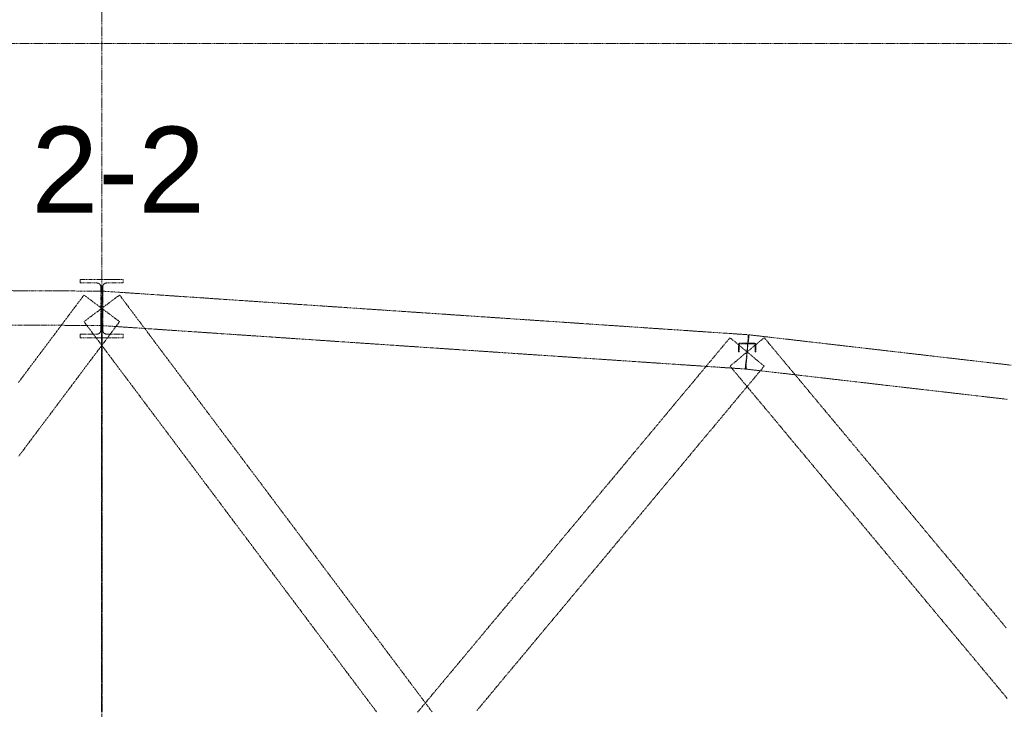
# Model space of a CAD drawing. Header units: millimetres. Extents: x -176817 to 571382, y -58489 to 156123.
# Tile 195 of 256: x 155838 to 162704, y -17489 to -12677. Entities that reach past the tile are written whole.
import ezdxf

# ---------------------------------------------------------------- set-up
doc = ezdxf.new("R2010")
doc.units = ezdxf.units.MM
doc.header["$LTSCALE"] = 0.2
doc.linetypes.add('HIDDEN', pattern=[9.525, 6.35, -3.175])
doc.layers.add('-AAA Podkład', color=252, linetype='Continuous', lineweight=13)
doc.layers.add('-AAA Wymiar', color=1, linetype='Continuous', lineweight=18)
doc.styles.get("Standard").update_dxf_attribs({"font": 'arial.ttf'})

# ---------------------------------------------------------------- blocks, each defined once
blk = doc.blocks.new('Podkład rev.B')
at = {"layer": '-AAA Podkład', "linetype": 'HIDDEN', "ltscale": 5}
blk.add_line((17350, 2544.3, 0), (17350, -48454.9, 0), dxfattribs=at)
at = {"layer": '-AAA Podkład', "linetype": 'HIDDEN', "ltscale": 5, "elevation": 0}
blk.add_lwpolyline([(36922.7, -30525.7), (-1301.7, -30525.7), (-1301.7, -37915.8), (36922.7, -37915.8)], close=True, dxfattribs=at)
at = {"layer": '-AAA Podkład', "linetype": 'HIDDEN', "ltscale": 5}
for points in [[(17356.8, -32374.5), (17356.8, -32299.6), (17356.8, -32224.7), (17356.8, -32224), (17356.8, -32223.3), (17356.8, -32222.7), (17356.9, -32222), (17357, -32221.3), (17357, -32220.7), (17357.1, -32220), (17357.3, -32219.4), (17357.4, -32218.7), (17357.6, -32218.1), (17357.7, -32217.4), (17357.9, -32216.8), (17358.1, -32216.2), (17358.3, -32215.5), (17358.6, -32214.9), (17358.8, -32214.3), (17359.1, -32213.7), (17359.3, -32213.1), (17359.6, -32212.5), (17359.9, -32211.9), (17360.2, -32211.3), (17360.6, -32210.7), (17360.9, -32210.2), (17361.3, -32209.6), (17361.7, -32209.1), (17362, -32208.5), (17362.4, -32208), (17362.9, -32207.5), (17363.3, -32207), (17363.7, -32206.5), (17364.2, -32206), (17364.6, -32205.5), (17365.1, -32205), (17365.6, -32204.6), (17366.1, -32204.1), (17366.6, -32203.7), (17367.1, -32203.3), (17367.6, -32202.9), (17368.2, -32202.5), (17368.7, -32202.1), (17369.3, -32201.7), (17369.8, -32201.4), (17370.4, -32201.1), (17371, -32200.7), (17371.6, -32200.4), (17372.2, -32200.1), (17372.8, -32199.9), (17373.4, -32199.6), (17374, -32199.3), (17374.6, -32199.1), (17375.3, -32198.9), (17375.9, -32198.7), (17376.5, -32198.5), (17377.2, -32198.3), (17377.8, -32198.2), (17378.5, -32198), (17379.1, -32197.9), (17379.8, -32197.8), (17380.4, -32197.7), (17381.1, -32197.7), (17381.8, -32197.6), (17382.4, -32197.6), (17383.1, -32197.5), (17383.8, -32197.5), (17441.9, -32197.5), (17500, -32197.5), (17500, -32173.4), (17425, -32173.4), (17350, -32173.4), (17275, -32173.4), (17200, -32173.4), (17200, -32197.5), (17258.1, -32197.5), (17316.3, -32197.5), (17316.9, -32197.5), (17317.6, -32197.6), (17318.2, -32197.6), (17318.9, -32197.7), (17319.6, -32197.7), (17320.2, -32197.8), (17320.9, -32197.9), (17321.5, -32198), (17322.2, -32198.2), (17322.8, -32198.3), (17323.5, -32198.5), (17324.1, -32198.7), (17324.7, -32198.9), (17325.4, -32199.1), (17326, -32199.3), (17326.6, -32199.6), (17327.2, -32199.9), (17327.8, -32200.1), (17328.4, -32200.4), (17329, -32200.7), (17329.6, -32201.1), (17330.2, -32201.4), (17330.7, -32201.7), (17331.3, -32202.1), (17331.8, -32202.5), (17332.4, -32202.9), (17332.9, -32203.3), (17333.4, -32203.7), (17333.9, -32204.1), (17334.4, -32204.6), (17334.9, -32205), (17335.4, -32205.5), (17335.8, -32206), (17336.3, -32206.5), (17336.7, -32207), (17337.1, -32207.5), (17337.6, -32208), (17338, -32208.5), (17338.3, -32209.1), (17338.7, -32209.6), (17339.1, -32210.2), (17339.4, -32210.7), (17339.8, -32211.3), (17340.1, -32211.9), (17340.4, -32212.5), (17340.7, -32213.1), (17340.9, -32213.7), (17341.2, -32214.3), (17341.4, -32214.9), (17341.7, -32215.5), (17341.9, -32216.2), (17342.1, -32216.8), (17342.3, -32217.4), (17342.4, -32218.1), (17342.6, -32218.7), (17342.7, -32219.4), (17342.9, -32220), (17343, -32220.7), (17343, -32221.4), (17343.1, -32222), (17343.2, -32222.7), (17343.2, -32223.3), (17343.2, -32224), (17343.3, -32224.7), (17343.3, -32299.6), (17343.3, -32374.5), (17356.8, -32374.5)], [(17349.4, -32494.5), (17349.7, -32434.5), (17350, -32374.5), (17350.3, -32314.5), (17350.6, -32254.5), (17280.3, -32254.1), (17210, -32253.7), (17139.7, -32253.3), (17069.4, -32252.9), (16999.1, -32252.6), (16928.8, -32252.2), (16858.5, -32251.8), (16788.1, -32251.4), (16717.8, -32251.1)], [(16716.5, -32491.1), (16786.9, -32491.4), (16857.2, -32491.8), (16927.5, -32492.2), (16997.8, -32492.6), (17068.1, -32492.9), (17138.4, -32493.3), (17208.7, -32493.7), (17279, -32494.1), (17349.4, -32494.5)], [(21841.9, -32798.2), (21846, -32738.3), (21850, -32678.5), (21854, -32618.6), (21858.1, -32558.7), (21787.8, -32554), (21717.5, -32549.2), (21647.2, -32544.5), (21576.8, -32539.7), (21506.5, -32535), (21436.2, -32530.2), (21365.9, -32525.5), (21295.6, -32520.7), (21225.3, -32516), (21155, -32511.2), (21084.7, -32506.5), (21014.3, -32501.7), (20944, -32497), (20873.7, -32492.2), (20803.4, -32487.5), (20733.1, -32482.7), (20662.8, -32478), (20592.5, -32473.2), (20522.2, -32468.5), (20451.8, -32463.7), (20381.5, -32459), (20311.2, -32454.2), (20240.9, -32449.5), (20170.6, -32444.7), (20100.3, -32440), (20030, -32435.2), (19959.7, -32430.5), (19889.3, -32425.7), (19819, -32421), (19748.7, -32416.2), (19678.4, -32411.5), (19608.1, -32406.7), (19537.8, -32402), (19467.5, -32397.2), (19397.2, -32392.5), (19326.8, -32387.7), (19256.5, -32383), (19186.2, -32378.2), (19115.9, -32373.5), (19045.6, -32368.7), (18975.3, -32364), (18905, -32359.2), (18834.7, -32354.5), (18764.3, -32349.7), (18694, -32345), (18623.7, -32340.2), (18553.4, -32335.5), (18483.1, -32330.7), (18412.8, -32326), (18342.5, -32321.2), (18272.2, -32316.5), (18201.8, -32311.7), (18131.5, -32307), (18061.2, -32302.2), (17990.9, -32297.5), (17920.6, -32292.7), (17850.3, -32288), (17780, -32283.2), (17709.7, -32278.5), (17639.3, -32273.7), (17569, -32269), (17498.7, -32264.2), (17428.4, -32259.5), (17358.1, -32254.7), (17354, -32314.6), (17350, -32374.5), (17346, -32434.3), (17341.9, -32494.2), (17412.2, -32498.9), (17482.5, -32503.7), (17552.8, -32508.4), (17623.2, -32513.2), (17693.5, -32517.9), (17763.8, -32522.7), (17834.1, -32527.4), (17904.4, -32532.2), (17974.7, -32536.9), (18045, -32541.7), (18115.3, -32546.4), (18185.7, -32551.2), (18256, -32555.9), (18326.3, -32560.7), (18396.6, -32565.4), (18466.9, -32570.2), (18537.2, -32574.9), (18607.5, -32579.7), (18677.8, -32584.4), (18748.2, -32589.2), (18818.5, -32593.9), (18888.8, -32598.7), (18959.1, -32603.4), (19029.4, -32608.2), (19099.7, -32612.9), (19170, -32617.7), (19240.3, -32622.4), (19310.7, -32627.2), (19381, -32631.9), (19451.3, -32636.7), (19521.6, -32641.4), (19591.9, -32646.2), (19662.2, -32650.9), (19732.5, -32655.7), (19802.8, -32660.4), (19873.2, -32665.2), (19943.5, -32669.9), (20013.8, -32674.7), (20084.1, -32679.4), (20154.4, -32684.2), (20224.7, -32688.9), (20295, -32693.7), (20365.3, -32698.4), (20435.7, -32703.2), (20506, -32707.9), (20576.3, -32712.7), (20646.6, -32717.4), (20716.9, -32722.2), (20787.2, -32726.9), (20857.5, -32731.7), (20927.8, -32736.4), (20998.2, -32741.2), (21068.5, -32745.9), (21138.8, -32750.7), (21209.1, -32755.4), (21279.4, -32760.2), (21349.7, -32764.9), (21420, -32769.7), (21490.3, -32774.4), (21560.7, -32779.2), (21631, -32783.9), (21701.3, -32788.7), (21771.6, -32793.4), (21841.9, -32798.2)], [(17474, -32467.4), (17412, -32420.9), (17350, -32374.5), (17288, -32328), (17226, -32281.5), (17190.8, -32328.4), (17155.6, -32375.4), (17120.5, -32422.3), (17085.3, -32469.2), (17050.2, -32516.1), (17015, -32563), (16979.9, -32610), (16944.7, -32656.9), (16909.5, -32703.8), (16874.4, -32750.7), (16839.2, -32797.7), (16804.1, -32844.6), (16768.9, -32891.5)], [(16770.9, -33405.8), (16806.1, -33358.9), (16841.2, -33312), (16876.4, -33265.1), (16911.5, -33218.1), (16946.7, -33171.2), (16981.9, -33124.3), (17017, -33077.4), (17052.2, -33030.5), (17087.3, -32983.5), (17122.5, -32936.6), (17157.6, -32889.7), (17192.8, -32842.8), (17228, -32795.8), (17263.1, -32748.9), (17298.3, -32702), (17333.4, -32655.1), (17368.6, -32608.2), (17403.7, -32561.2), (17438.9, -32514.3), (17474, -32467.4)], [(19653.7, -35190.7), (19618.6, -35143.7), (19583.4, -35096.8), (19548.3, -35049.9), (19513.1, -35003), (19478, -34956.1), (19442.8, -34909.1), (19407.6, -34862.2), (19372.5, -34815.3), (19337.3, -34768.4), (19302.2, -34721.4), (19267, -34674.5), (19231.9, -34627.6), (19196.7, -34580.7), (19161.5, -34533.8), (19126.4, -34486.8), (19091.2, -34439.9), (19056.1, -34393), (19020.9, -34346.1), (18985.8, -34299.2), (18950.6, -34252.2), (18915.5, -34205.3), (18880.3, -34158.4), (18845.1, -34111.5), (18810, -34064.5), (18774.8, -34017.6), (18739.7, -33970.7), (18704.5, -33923.8), (18669.4, -33876.9), (18634.2, -33829.9), (18599, -33783), (18563.9, -33736.1), (18528.7, -33689.2), (18493.6, -33642.2), (18458.4, -33595.3), (18423.3, -33548.4), (18388.1, -33501.5), (18353, -33454.6), (18317.8, -33407.6), (18282.6, -33360.7), (18247.5, -33313.8), (18212.3, -33266.9), (18177.2, -33219.9), (18142, -33173), (18106.9, -33126.1), (18071.7, -33079.2), (18036.5, -33032.3), (18001.4, -32985.3), (17966.2, -32938.4), (17931.1, -32891.5), (17895.9, -32844.6), (17860.8, -32797.7), (17825.6, -32750.7), (17790.5, -32703.8), (17755.3, -32656.9), (17720.1, -32610), (17685, -32563), (17649.8, -32516.1), (17614.7, -32469.2), (17579.5, -32422.3), (17544.4, -32375.4), (17509.2, -32328.4), (17474, -32281.5), (17412, -32328), (17350, -32374.5), (17288, -32420.9), (17226, -32467.4), (17261.1, -32514.3), (17296.3, -32561.2), (17331.4, -32608.2), (17366.6, -32655.1), (17401.7, -32702), (17436.9, -32748.9), (17472, -32795.8), (17507.2, -32842.8), (17542.4, -32889.7), (17577.5, -32936.6), (17612.7, -32983.5), (17647.8, -33030.5), (17683, -33077.4), (17718.1, -33124.3), (17753.3, -33171.2), (17788.5, -33218.1), (17823.6, -33265.1), (17858.8, -33312), (17893.9, -33358.9), (17929.1, -33405.8), (17964.2, -33452.8), (17999.4, -33499.7), (18034.5, -33546.6), (18069.7, -33593.5), (18104.9, -33640.4), (18140, -33687.4), (18175.2, -33734.3), (18210.3, -33781.2), (18245.5, -33828.1), (18280.6, -33875), (18315.8, -33922), (18351, -33968.9), (18386.1, -34015.8), (18421.3, -34062.7), (18456.4, -34109.7), (18491.6, -34156.6), (18526.7, -34203.5), (18561.9, -34250.4), (18597, -34297.3), (18632.2, -34344.3), (18667.4, -34391.2), (18702.5, -34438.1), (18737.7, -34485), (18772.8, -34532), (18808, -34578.9), (18843.1, -34625.8), (18878.3, -34672.7), (18913.5, -34719.6), (18948.6, -34766.6), (18983.8, -34813.5), (19018.9, -34860.4), (19054.1, -34907.3), (19089.2, -34954.3), (19124.4, -35001.2), (19159.5, -35048.1), (19194.7, -35095), (19229.9, -35141.9), (19265, -35188.9)], [(17500, -32579.1), (17500, -32554.6), (17441.9, -32554.6), (17383.8, -32554.6), (17383.1, -32554.6), (17382.4, -32554.5), (17381.7, -32554.5), (17381.1, -32554.4), (17380.4, -32554.3), (17379.7, -32554.3), (17379.1, -32554.1), (17378.4, -32554), (17377.8, -32553.9), (17377.1, -32553.7), (17376.5, -32553.5), (17375.8, -32553.3), (17375.2, -32553.1), (17374.6, -32552.9), (17373.9, -32552.7), (17373.3, -32552.4), (17372.7, -32552.1), (17372.1, -32551.9), (17371.5, -32551.6), (17370.9, -32551.2), (17370.3, -32550.9), (17369.8, -32550.6), (17369.2, -32550.2), (17368.6, -32549.8), (17368.1, -32549.4), (17367.5, -32549), (17367, -32548.6), (17366.5, -32548.2), (17366, -32547.7), (17365.5, -32547.3), (17365, -32546.8), (17364.5, -32546.4), (17364.1, -32545.9), (17363.6, -32545.4), (17363.2, -32544.9), (17362.8, -32544.3), (17362.4, -32543.8), (17362, -32543.3), (17361.6, -32542.7), (17361.2, -32542.2), (17360.9, -32541.6), (17360.5, -32541), (17360.2, -32540.4), (17359.9, -32539.8), (17359.6, -32539.2), (17359.3, -32538.6), (17359, -32538), (17358.8, -32537.4), (17358.5, -32536.8), (17358.3, -32536.1), (17358.1, -32535.5), (17357.9, -32534.9), (17357.7, -32534.2), (17357.5, -32533.6), (17357.4, -32532.9), (17357.3, -32532.3), (17357.1, -32531.6), (17357, -32530.9), (17356.9, -32530.3), (17356.9, -32529.6), (17356.8, -32528.9), (17356.8, -32528.3), (17356.8, -32527.6), (17356.8, -32526.9), (17356.8, -32450.7), (17356.8, -32374.5), (17343.3, -32374.5), (17343.3, -32450.7), (17343.3, -32526.9), (17343.2, -32527.6), (17343.2, -32528.3), (17343.2, -32528.9), (17343.1, -32529.6), (17343.1, -32530.3), (17343, -32530.9), (17342.9, -32531.6), (17342.7, -32532.3), (17342.6, -32532.9), (17342.5, -32533.6), (17342.3, -32534.2), (17342.1, -32534.9), (17341.9, -32535.5), (17341.7, -32536.1), (17341.5, -32536.8), (17341.2, -32537.4), (17341, -32538), (17340.7, -32538.6), (17340.4, -32539.2), (17340.1, -32539.8), (17339.8, -32540.4), (17339.5, -32541), (17339.1, -32541.6), (17338.8, -32542.2), (17338.4, -32542.7), (17338, -32543.3), (17337.6, -32543.8), (17337.2, -32544.3), (17336.8, -32544.9), (17336.4, -32545.4), (17335.9, -32545.9), (17335.5, -32546.4), (17335, -32546.8), (17334.5, -32547.3), (17334, -32547.7), (17333.5, -32548.2), (17333, -32548.6), (17332.5, -32549), (17331.9, -32549.4), (17331.4, -32549.8), (17330.8, -32550.2), (17330.2, -32550.6), (17329.7, -32550.9), (17329.1, -32551.2), (17328.5, -32551.6), (17327.9, -32551.9), (17327.3, -32552.1), (17326.7, -32552.4), (17326.1, -32552.7), (17325.4, -32552.9), (17324.8, -32553.1), (17324.2, -32553.3), (17323.5, -32553.5), (17322.9, -32553.7), (17322.2, -32553.9), (17321.6, -32554), (17320.9, -32554.1), (17320.3, -32554.3), (17319.6, -32554.3), (17318.9, -32554.4), (17318.3, -32554.5), (17317.6, -32554.5), (17316.9, -32554.6), (17316.3, -32554.6), (17258.1, -32554.6), (17200, -32554.6), (17200, -32579.1), (17275, -32579.1), (17350, -32579.1), (17425, -32579.1), (17500, -32579.1)], [(17347, -32374.5), (17347, -32468.3), (17347, -32562.1), (17347, -32656), (17347, -32749.8), (17347, -32843.7), (17347, -32937.5), (17347, -33031.4), (17347, -33125.2), (17347, -33219), (17347, -33312.9), (17347, -33406.7), (17347, -33500.6), (17347, -33594.4), (17347, -33688.3), (17347, -33782.1), (17347, -33876), (17347, -33969.8), (17347, -34063.6), (17347, -34157.5), (17347, -34251.3), (17347, -34345.2), (17347, -34439), (17347, -34532.9), (17347, -34626.7), (17347, -34720.5), (17347, -34814.4), (17347, -34908.2), (17347, -35002.1), (17347, -35095.9), (17347, -35189.8)], [(17353, -35189.8), (17353, -35095.9), (17353, -35002.1), (17353, -34908.2), (17353, -34814.4), (17353, -34720.5), (17353, -34626.7), (17353, -34532.9), (17353, -34439), (17353, -34345.2), (17353, -34251.3), (17353, -34157.5), (17353, -34063.6), (17353, -33969.8), (17353, -33876), (17353, -33782.1), (17353, -33688.3), (17353, -33594.4), (17353, -33500.6), (17353, -33406.7), (17353, -33312.9), (17353, -33219), (17353, -33125.2), (17353, -33031.4), (17353, -32937.5), (17353, -32843.7), (17353, -32749.8), (17353, -32656), (17353, -32562.1), (17353, -32468.3), (17353, -32374.5), (17347, -32374.5)], [(21969.1, -32777.7), (21909.5, -32728.1), (21850, -32678.5), (21790.5, -32628.8), (21730.9, -32579.2), (21695.8, -32621.4), (21660.6, -32663.5), (21625.5, -32705.7), (21590.3, -32747.9), (21555.2, -32790.1), (21520, -32832.2), (21484.9, -32874.4), (21449.7, -32916.6), (21414.5, -32958.7), (21379.4, -33000.9), (21344.2, -33043.1), (21309.1, -33085.3), (21273.9, -33127.4), (21238.8, -33169.6), (21203.6, -33211.8), (21168.4, -33254), (21133.3, -33296.1), (21098.1, -33338.3), (21063, -33380.5), (21027.8, -33422.6), (20992.7, -33464.8), (20957.5, -33507), (20922.4, -33549.2), (20887.2, -33591.3), (20852, -33633.5), (20816.9, -33675.7), (20781.7, -33717.8), (20746.6, -33760), (20711.4, -33802.2), (20676.3, -33844.4), (20641.1, -33886.5), (20605.9, -33928.7), (20570.8, -33970.9), (20535.6, -34013), (20500.5, -34055.2), (20465.3, -34097.4), (20430.2, -34139.6), (20395, -34181.7), (20359.9, -34223.9), (20324.7, -34266.1), (20289.5, -34308.2), (20254.4, -34350.4), (20219.2, -34392.6), (20184.1, -34434.8), (20148.9, -34476.9), (20113.8, -34519.1), (20078.6, -34561.3), (20043.4, -34603.5), (20008.3, -34645.6), (19973.1, -34687.8), (19938, -34730), (19902.8, -34772.1), (19867.7, -34814.3), (19832.5, -34856.5), (19797.4, -34898.7), (19762.2, -34940.8), (19727, -34983), (19691.9, -35025.2), (19656.7, -35067.3), (19621.6, -35109.5), (19586.4, -35151.7), (19551.3, -35193.9)], [(19965.1, -35181.5), (20000.3, -35139.3), (20035.5, -35097.2), (20070.6, -35055), (20105.8, -35012.8), (20140.9, -34970.6), (20176.1, -34928.5), (20211.2, -34886.3), (20246.4, -34844.1), (20281.6, -34802), (20316.7, -34759.8), (20351.9, -34717.6), (20387, -34675.4), (20422.2, -34633.3), (20457.3, -34591.1), (20492.5, -34548.9), (20527.6, -34506.7), (20562.8, -34464.6), (20598, -34422.4), (20633.1, -34380.2), (20668.3, -34338.1), (20703.4, -34295.9), (20738.6, -34253.7), (20773.7, -34211.5), (20808.9, -34169.4), (20844.1, -34127.2), (20879.2, -34085), (20914.4, -34042.9), (20949.5, -34000.7), (20984.7, -33958.5), (21019.8, -33916.3), (21055, -33874.2), (21090.1, -33832), (21125.3, -33789.8), (21160.5, -33747.7), (21195.6, -33705.5), (21230.8, -33663.3), (21265.9, -33621.1), (21301.1, -33579), (21336.2, -33536.8), (21371.4, -33494.6), (21406.6, -33452.5), (21441.7, -33410.3), (21476.9, -33368.1), (21512, -33325.9), (21547.2, -33283.8), (21582.3, -33241.6), (21617.5, -33199.4), (21652.6, -33157.2), (21687.8, -33115.1), (21723, -33072.9), (21758.1, -33030.7), (21793.3, -32988.6), (21828.4, -32946.4), (21863.6, -32904.2), (21898.7, -32862), (21933.9, -32819.9), (21969.1, -32777.7)], [(23656.6, -34603.5), (23621.4, -34561.3), (23586.2, -34519.1), (23551.1, -34476.9), (23515.9, -34434.8), (23480.8, -34392.6), (23445.6, -34350.4), (23410.5, -34308.2), (23375.3, -34266.1), (23340.1, -34223.9), (23305, -34181.7), (23269.8, -34139.6), (23234.7, -34097.4), (23199.5, -34055.2), (23164.4, -34013), (23129.2, -33970.9), (23094.1, -33928.7), (23058.9, -33886.5), (23023.7, -33844.4), (22988.6, -33802.2), (22953.4, -33760), (22918.3, -33717.8), (22883.1, -33675.7), (22848, -33633.5), (22812.8, -33591.3), (22777.6, -33549.2), (22742.5, -33507), (22707.3, -33464.8), (22672.2, -33422.6), (22637, -33380.5), (22601.9, -33338.3), (22566.7, -33296.1), (22531.6, -33254), (22496.4, -33211.8), (22461.2, -33169.6), (22426.1, -33127.4), (22390.9, -33085.3), (22355.8, -33043.1), (22320.6, -33000.9), (22285.5, -32958.7), (22250.3, -32916.6), (22215.1, -32874.4), (22180, -32832.2), (22144.8, -32790.1), (22109.7, -32747.9), (22074.5, -32705.7), (22039.4, -32663.5), (22004.2, -32621.4), (21969.1, -32579.2), (21909.5, -32628.8), (21850, -32678.5), (21790.5, -32728.1), (21730.9, -32777.7), (21766.1, -32819.9), (21801.3, -32862), (21836.4, -32904.2), (21871.6, -32946.4), (21906.7, -32988.6), (21941.9, -33030.7), (21977, -33072.9), (22012.2, -33115.1), (22047.4, -33157.2), (22082.5, -33199.4), (22117.7, -33241.6), (22152.8, -33283.8), (22188, -33325.9), (22223.1, -33368.1), (22258.3, -33410.3), (22293.4, -33452.5), (22328.6, -33494.6), (22363.8, -33536.8), (22398.9, -33579), (22434.1, -33621.1), (22469.2, -33663.3), (22504.4, -33705.5), (22539.5, -33747.7), (22574.7, -33789.8), (22609.9, -33832), (22645, -33874.2), (22680.2, -33916.3), (22715.3, -33958.5), (22750.5, -34000.7), (22785.6, -34042.9), (22820.8, -34085), (22855.9, -34127.2), (22891.1, -34169.4), (22926.3, -34211.5), (22961.4, -34253.7), (22996.6, -34295.9), (23031.7, -34338.1), (23066.9, -34380.2), (23102, -34422.4), (23137.2, -34464.6), (23172.4, -34506.7), (23207.5, -34548.9), (23242.7, -34591.1), (23277.8, -34633.3), (23313, -34675.4), (23348.1, -34717.6), (23383.3, -34759.8), (23418.4, -34802), (23453.6, -34844.1), (23488.8, -34886.3), (23523.9, -34928.5), (23559.1, -34970.6), (23594.2, -35012.8), (23629.4, -35055), (23664.5, -35097.2)], [(23691.9, -32771), (23621.6, -32762.8), (23551.3, -32754.7), (23481, -32746.6), (23410.7, -32738.4), (23340.4, -32730.3), (23270.1, -32722.1), (23199.7, -32714), (23129.4, -32705.8), (23059.1, -32697.7), (22988.8, -32689.5), (22918.5, -32681.4), (22848.2, -32673.3), (22777.9, -32665.1), (22707.6, -32657), (22637.2, -32648.8), (22566.9, -32640.7), (22496.6, -32632.5), (22426.3, -32624.4), (22356, -32616.3), (22285.7, -32608.1), (22215.4, -32600), (22145.1, -32591.8), (22074.7, -32583.7), (22004.4, -32575.5), (21934.1, -32567.4), (21863.8, -32559.2), (21856.9, -32618.9), (21850, -32678.5), (21843.1, -32738.1), (21836.2, -32797.7), (21906.5, -32805.8), (21976.8, -32813.9), (22047.1, -32822.1), (22117.4, -32830.2), (22187.8, -32838.4), (22258.1, -32846.5), (22328.4, -32854.7), (22398.7, -32862.8), (22469, -32870.9), (22539.3, -32879.1), (22609.6, -32887.2), (22679.9, -32895.4), (22750.3, -32903.5), (22820.6, -32911.7), (22890.9, -32919.8), (22961.2, -32928), (23031.5, -32936.1), (23101.8, -32944.2), (23172.1, -32952.4), (23242.4, -32960.5), (23312.8, -32968.7), (23383.1, -32976.8), (23453.4, -32985), (23523.7, -32993.1), (23594, -33001.2), (23664.3, -33009.4)], [(21910, -32678.5), (21910, -32626.2), (21910, -32626), (21910, -32625.9), (21910, -32625.7), (21910, -32625.5), (21909.9, -32625.3), (21909.9, -32625.1), (21909.9, -32624.9), (21909.8, -32624.7), (21909.8, -32624.5), (21909.8, -32624.3), (21909.7, -32624.1), (21909.7, -32623.9), (21909.6, -32623.7), (21909.5, -32623.5), (21909.5, -32623.4), (21909.4, -32623.2), (21909.3, -32623), (21909.2, -32622.8), (21909.1, -32622.6), (21909.1, -32622.5), (21909, -32622.3), (21908.9, -32622.1), (21908.8, -32622), (21908.7, -32621.8), (21908.5, -32621.6), (21908.4, -32621.5), (21908.3, -32621.3), (21908.2, -32621.2), (21908.1, -32621), (21907.9, -32620.9), (21907.8, -32620.7), (21907.7, -32620.6), (21907.5, -32620.4), (21907.4, -32620.3), (21907.2, -32620.2), (21907.1, -32620), (21906.9, -32619.9), (21906.8, -32619.8), (21906.6, -32619.7), (21906.5, -32619.6), (21906.3, -32619.5), (21906.1, -32619.4), (21905.9, -32619.3), (21905.8, -32619.2), (21905.6, -32619.1), (21905.4, -32619), (21905.2, -32618.9), (21905.1, -32618.8), (21904.9, -32618.8), (21904.7, -32618.7), (21904.5, -32618.6), (21904.3, -32618.6), (21904.1, -32618.5), (21903.9, -32618.5), (21903.8, -32618.4), (21903.6, -32618.4), (21903.4, -32618.3), (21903.2, -32618.3), (21903, -32618.3), (21902.8, -32618.3), (21902.6, -32618.2), (21902.4, -32618.2), (21902.2, -32618.2), (21902, -32618.2), (21850, -32618.2), (21798, -32618.2), (21797.8, -32618.2), (21797.6, -32618.2), (21797.4, -32618.2), (21797.2, -32618.3), (21797, -32618.3), (21796.8, -32618.3), (21796.6, -32618.3), (21796.4, -32618.4), (21796.2, -32618.4), (21796.1, -32618.5), (21795.9, -32618.5), (21795.7, -32618.6), (21795.5, -32618.6), (21795.3, -32618.7), (21795.1, -32618.8), (21794.9, -32618.8), (21794.8, -32618.9), (21794.6, -32619), (21794.4, -32619.1), (21794.2, -32619.2), (21794.1, -32619.3), (21793.9, -32619.4), (21793.7, -32619.5), (21793.5, -32619.6), (21793.4, -32619.7), (21793.2, -32619.8), (21793.1, -32619.9), (21792.9, -32620), (21792.8, -32620.2), (21792.6, -32620.3), (21792.5, -32620.4), (21792.3, -32620.6), (21792.2, -32620.7), (21792.1, -32620.9), (21791.9, -32621), (21791.8, -32621.2), (21791.7, -32621.3), (21791.6, -32621.5), (21791.5, -32621.6), (21791.3, -32621.8), (21791.2, -32622), (21791.1, -32622.1), (21791, -32622.3), (21790.9, -32622.5), (21790.9, -32622.6), (21790.8, -32622.8), (21790.7, -32623), (21790.6, -32623.2), (21790.5, -32623.4), (21790.5, -32623.5), (21790.4, -32623.7), (21790.3, -32623.9), (21790.3, -32624.1), (21790.2, -32624.3), (21790.2, -32624.5), (21790.2, -32624.7), (21790.1, -32624.9), (21790.1, -32625.1), (21790.1, -32625.3), (21790, -32625.5), (21790, -32625.7), (21790, -32625.9), (21790, -32626), (21790, -32626.2), (21790, -32678.5), (21794, -32678.5), (21794, -32626.2), (21794, -32626.1), (21794, -32626), (21794, -32626), (21794, -32625.9), (21794, -32625.8), (21794, -32625.7), (21794.1, -32625.6), (21794.1, -32625.5), (21794.1, -32625.4), (21794.1, -32625.3), (21794.1, -32625.2), (21794.2, -32625.1), (21794.2, -32625), (21794.2, -32624.9), (21794.3, -32624.8), (21794.3, -32624.7), (21794.3, -32624.6), (21794.4, -32624.5), (21794.4, -32624.4), (21794.5, -32624.4), (21794.5, -32624.3), (21794.6, -32624.2), (21794.6, -32624.1), (21794.7, -32624), (21794.7, -32623.9), (21794.8, -32623.9), (21794.8, -32623.8), (21794.9, -32623.7), (21795, -32623.6), (21795, -32623.6), (21795.1, -32623.5), (21795.2, -32623.4), (21795.2, -32623.3), (21795.3, -32623.3), (21795.4, -32623.2), (21795.5, -32623.1), (21795.5, -32623.1), (21795.6, -32623), (21795.7, -32623), (21795.8, -32622.9), (21795.9, -32622.9), (21795.9, -32622.8), (21796, -32622.8), (21796.1, -32622.7), (21796.2, -32622.7), (21796.3, -32622.6), (21796.4, -32622.6), (21796.5, -32622.5), (21796.6, -32622.5), (21796.7, -32622.5), (21796.7, -32622.4), (21796.8, -32622.4), (21796.9, -32622.4), (21797, -32622.4), (21797.1, -32622.3), (21797.2, -32622.3), (21797.3, -32622.3), (21797.4, -32622.3), (21797.5, -32622.3), (21797.6, -32622.3), (21797.7, -32622.2), (21797.8, -32622.2), (21797.9, -32622.2), (21798, -32622.2), (21850, -32622.2), (21902, -32622.2), (21902.1, -32622.2), (21902.2, -32622.2), (21902.3, -32622.2), (21902.4, -32622.3), (21902.5, -32622.3), (21902.6, -32622.3), (21902.7, -32622.3), (21902.8, -32622.3), (21902.9, -32622.3), (21903, -32622.4), (21903.1, -32622.4), (21903.2, -32622.4), (21903.3, -32622.4), (21903.3, -32622.5), (21903.4, -32622.5), (21903.5, -32622.5), (21903.6, -32622.6), (21903.7, -32622.6), (21903.8, -32622.7), (21903.9, -32622.7), (21904, -32622.8), (21904.1, -32622.8), (21904.1, -32622.9), (21904.2, -32622.9), (21904.3, -32623), (21904.4, -32623), (21904.5, -32623.1), (21904.5, -32623.1), (21904.6, -32623.2), (21904.7, -32623.3), (21904.8, -32623.3), (21904.8, -32623.4), (21904.9, -32623.5), (21905, -32623.6), (21905, -32623.6), (21905.1, -32623.7), (21905.2, -32623.8), (21905.2, -32623.9), (21905.3, -32623.9), (21905.3, -32624), (21905.4, -32624.1), (21905.4, -32624.2), (21905.5, -32624.3), (21905.5, -32624.4), (21905.6, -32624.4), (21905.6, -32624.5), (21905.7, -32624.6), (21905.7, -32624.7), (21905.7, -32624.8), (21905.8, -32624.9), (21905.8, -32625), (21905.8, -32625.1), (21905.9, -32625.2), (21905.9, -32625.3), (21905.9, -32625.4), (21905.9, -32625.5), (21905.9, -32625.6), (21906, -32625.7), (21906, -32625.8), (21906, -32625.9), (21906, -32626), (21906, -32626), (21906, -32626.1), (21906, -32626.2), (21906, -32678.5), (21910, -32678.5)]]:
    blk.add_lwpolyline(points, dxfattribs=at)
at = {"layer": '-AAA Podkład', "linetype": 'HIDDEN', "ltscale": 5, "insert": (17464.8, -31407.1, 0), "char_height": 600, "attachment_point": 5}
blk.add_mtext('\\A1;2-2', dxfattribs=at)

msp = doc.modelspace()

# ---------------------------------------------------------------- block references
at = {"layer": '-AAA Wymiar'}
msp.add_blockref('Podkład rev.B', (139060.9118, 17683.4632, 0), dxfattribs=at)

doc.saveas('drawing.dxf')
